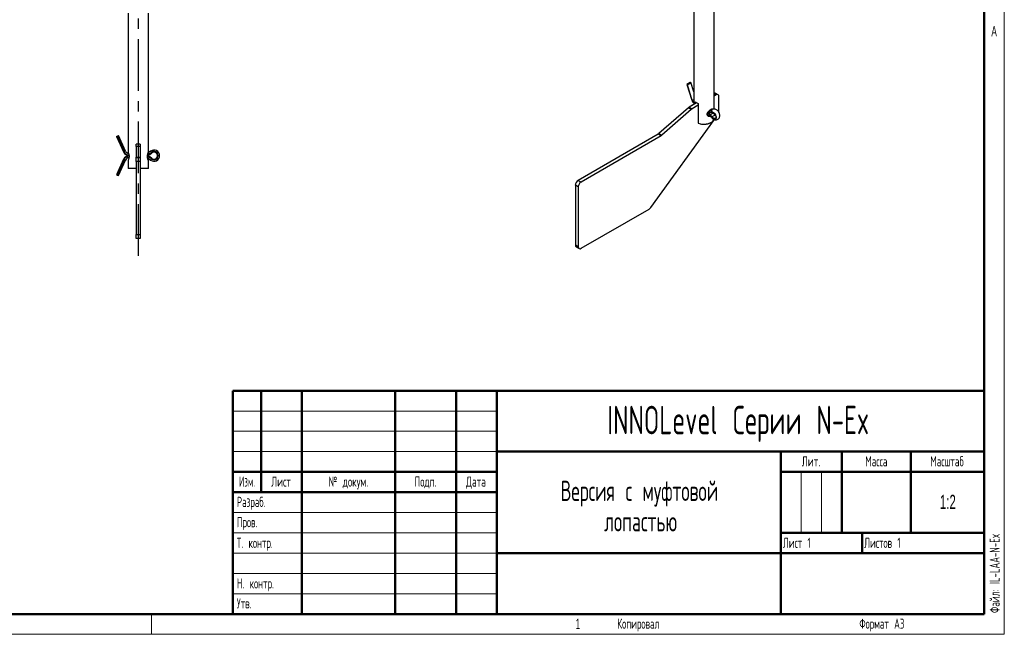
# Model space of a CAD drawing. Header units: millimetres. Extents: x 0 to 420, y 0 to 297.
# Tile 7 of 17: x 178 to 420, y 0 to 151. Entities that reach past the tile are written whole.
import ezdxf

# ---------------------------------------------------------------- set-up
doc = ezdxf.new("R2010")
doc.units = ezdxf.units.MM
doc.linetypes.add('CENTERX2', pattern=[20.32, 12.7, -2.54, 2.54, -2.54])
doc.layers.add('ОСЕВЫЕ', color=7, linetype='Continuous')
doc.layers.add('ОСНОВНОЙ', color=7, linetype='Continuous', lineweight=25)
doc.styles.add('SLDTEXTSTYLE0', font='TXT', dxfattribs={"width": 0.605, "bigfont": 'bigfont'})
doc.styles.add('SLDTEXTSTYLE1', font='TXT', dxfattribs={"width": 0.620146, "bigfont": 'bigfont'})
doc.styles.add('SLDTEXTSTYLE2', font='TXT', dxfattribs={"width": 0.605})
doc.styles.add('SLDTEXTSTYLE3', font='TXT', dxfattribs={"width": 0.559127, "bigfont": 'bigfont'})

# ---------------------------------------------------------------- blocks, each defined once
blk = doc.blocks.new('SW_NOTE_0')
at = {"color": 0, "linetype": 'Continuous', "lineweight": 0, "char_height": 5, "attachment_point": 2, "style": 'SLDTEXTSTYLE0'}
for s, insert in [('Версия с муфтовой', (31.87, 6.43)), ('лопастью', (32.16, -1.07))]:
    blk.add_mtext(s, dxfattribs=dict(at, insert=insert))

msp = doc.modelspace()

# ---------------------------------------------------------------- linework, layer by layer
at = {"color": 7, "linetype": 'Continuous', "lineweight": 18}
for p, q in [((420, 297), (420, 0)), ((230, 55), (295, 55)), ((230, 50), (295, 50)), ((230, 45), (295, 45)), ((370, 40), (370, 25)), ((375, 40), (375, 25)), ((230, 30), (295, 30)), ((230, 25), (295, 25)), ((230, 20), (295, 20)), ((230, 15), (295, 15)), ((230, 10), (295, 10)), ((0, 0), (420, 0))]:
    msp.add_line(p, q, dxfattribs=at)
at = {"color": 7, "linetype": 'Continuous', "lineweight": 50}
for p, q in [((415, 5), (415, 292)), ((230, 60), (415, 60)), ((230, 60), (230, 5)), ((237, 35), (237, 60)), ((247, 60), (247, 5)), ((270, 60), (270, 5)), ((285, 60), (285, 5)), ((295, 60), (295, 5)), ((295, 45), (415, 45)), ((365, 45), (365, 5)), ((380, 45), (380, 25)), ((397, 45), (397, 25)), ((230, 40), (295, 40)), ((365, 40), (415, 40)), ((230, 35), (295, 35)), ((365, 25), (415, 25)), ((385, 25), (385, 20)), ((295, 20), (415, 20)), ((20, 5), (415, 5))]:
    msp.add_line(p, q, dxfattribs=at)
at = {"color": 7, "linetype": 'Continuous', "lineweight": 25}
for p, q in [((204.23, 152.98), (204.23, 118.69)), ((209.23, 118.77), (209.23, 152.98)), ((343.51, 153.62), (343.51, 130.48)), ((348.51, 129.37), (348.51, 153.62)), ((342.6, 135.89), (341.83, 135.45)), ((343.51, 133.61), (342.77, 135.9)), ((341.8, 135.42), (343.03, 131.59)), ((341.87, 135.41), (343.09, 131.59)), ((343.92, 130.72), (343.92, 131.13)), ((349.01, 132.85), (348.51, 132.55)), ((349.51, 132.89), (348.81, 133.3)), ((349.72, 128.78), (349.72, 132.44)), ((342.21, 129.71), (334.96, 123.33)), ((342.92, 129.3), (335.67, 122.92)), ((342.92, 129.3), (342.21, 129.71)), ((344.24, 130.91), (342.39, 129.84)), ((342.39, 129.84), (343.1, 129.43)), ((344.63, 130.31), (343.1, 129.43)), ((343.51, 130.52), (343.27, 130.39)), ((344.63, 130.72), (344.63, 125.91)), ((347.51, 128.61), (347.87, 128.71)), ((347.62, 128.51), (347.98, 128.61)), ((348.28, 129.35), (347.91, 129.24)), ((348, 128.61), (347.98, 128.61)), ((348.28, 129.35), (348.29, 129.35)), ((332.93, 105.13), (348.6, 126.8)), ((346.94, 128.41), (347.02, 128.36)), ((347.87, 127.37), (347.51, 127.89)), ((347.51, 127.89), (347.51, 127.88)), ((347.51, 127.88), (347.87, 127.36)), ((348.4, 128.43), (347.63, 127.99)), ((348, 127.47), (347.63, 127.99)), ((347.71, 126.05), (347.78, 126.09)), ((347.87, 127.37), (347.87, 127.36)), ((348.77, 127.91), (348, 127.47)), ((348.77, 127.91), (348.4, 128.43)), ((348.81, 127.93), (348.44, 128.45)), ((348.96, 127.69), (348.77, 127.91)), ((201.37, 122.63), (201.5, 122.69)), ((201.37, 122.63), (203.1, 118.82)), ((201.5, 122.69), (201.83, 122.84)), ((201.5, 122.69), (203.24, 118.88)), ((203.57, 119.03), (201.83, 122.84)), ((334.78, 123.2), (315.07, 111.82)), ((335.49, 122.79), (315.78, 111.41)), ((335.49, 122.79), (334.78, 123.2)), ((334.96, 123.33), (335.67, 122.92)), ((203.1, 118.82), (203.24, 118.88)), ((207.23, 120.73), (206.23, 120.73)), ((206.23, 120.23), (206.23, 120.73)), ((206.23, 120.23), (207.23, 120.23)), ((206.23, 120.19), (206.23, 120.23)), ((207.23, 120.19), (206.23, 120.19)), ((206.23, 120.19), (206.23, 117.51)), ((207.23, 120.73), (207.23, 120.23)), ((207.23, 120.23), (207.23, 120.19)), ((207.23, 120.19), (207.23, 117.51)), ((209.78, 119.03), (209.26, 118.65)), ((203.1, 117.01), (201.37, 113.2)), ((203.24, 116.95), (201.5, 113.14)), ((201.83, 112.99), (203.57, 116.8)), ((203.1, 117.01), (203.24, 116.95)), ((204.23, 116.76), (204.23, 114.83)), ((206.23, 117.51), (207.23, 117.51)), ((206.23, 117.48), (206.23, 117.51)), ((206.23, 117.48), (207.23, 117.48)), ((206.23, 116.48), (206.23, 117.48)), ((207.23, 116.48), (206.23, 116.48)), ((206.23, 116.48), (206.23, 98.48)), ((207.23, 117.51), (207.23, 117.48)), ((207.23, 117.48), (207.23, 116.48)), ((207.23, 116.48), (207.23, 98.48)), ((209.23, 114.83), (209.23, 116.68)), ((209.26, 117.18), (209.78, 116.8)), ((209.48, 118.35), (210, 118.74)), ((209.57, 118.23), (209.48, 118.35)), ((209.57, 117.59), (209.48, 117.47)), ((210, 117.09), (209.48, 117.47)), ((209.57, 118.23), (210.09, 118.62)), ((210.09, 117.21), (209.57, 117.59)), ((210.09, 118.62), (210, 118.74)), ((210.09, 117.21), (210, 117.09)), ((204.23, 114.83), (204.33, 114.73)), ((204.23, 114.83), (206.23, 114.83)), ((206.23, 114.73), (204.33, 114.73)), ((207.23, 114.83), (209.23, 114.83)), ((209.13, 114.73), (207.23, 114.73)), ((209.13, 114.73), (209.23, 114.83)), ((201.37, 113.2), (201.5, 113.14)), ((201.5, 113.14), (201.83, 112.99)), ((315.07, 111.82), (315.78, 111.41)), ((315.07, 110.19), (314.37, 110.6)), ((314.37, 110.6), (314.37, 95.9)), ((315.07, 110.19), (315.07, 95.49)), ((315.78, 95.08), (332.53, 104.75)), ((206.23, 98.48), (207.23, 98.48)), ((206.23, 97.48), (206.23, 98.48)), ((207.23, 97.48), (206.23, 97.48)), ((207.23, 98.48), (207.23, 97.48)), ((314.37, 95.9), (315.07, 95.49)), ((314.57, 95.44), (315.28, 95.03))]:
    msp.add_line(p, q, dxfattribs=at)
at = {"color": 8, "linetype": 'Continuous', "lineweight": 25}
for p, q in [((349.01, 132.85), (348.51, 133.14)), ((346.94, 128.43), (347.02, 128.36)), ((203.24, 118.88), (203.57, 119.03)), ((210, 118.74), (209.78, 119.03)), ((203.24, 116.95), (203.57, 116.8)), ((209.48, 118.35), (209.26, 118.65)), ((209.48, 117.47), (209.26, 117.18)), ((210, 117.09), (209.78, 116.8))]:
    msp.add_line(p, q, dxfattribs=at)
at = {"color": 7, "linetype": 'Continuous', "lineweight": 25, "flags": 128}
for points in [[(341.87, 135.41), (342.04, 135.45), (342.23, 135.51), (342.4, 135.58), (342.55, 135.65), (342.66, 135.73), (342.74, 135.81), (342.77, 135.87), (342.76, 135.92)], [(341.83, 135.45), (341.81, 135.44), (341.8, 135.43), (341.8, 135.42), (341.8, 135.41), (341.81, 135.41), (341.82, 135.4), (341.84, 135.41), (341.87, 135.41)], [(348, 128.61), (348.22, 128.61), (348.47, 128.47), (348.7, 128.24), (348.87, 127.94), (348.97, 127.62), (348.97, 127.33), (348.87, 127.13), (348.7, 127.03), (348.47, 127.06), (348.22, 127.22), (348, 127.47)], [(348.4, 128.43), (348.33, 128.53), (348.29, 128.58)], [(349.71, 128.61), (349.72, 128.68), (349.72, 128.78)], [(344.63, 125.91), (345.25, 125.73), (345.92, 125.67), (346.6, 125.71), (347.23, 125.85), (347.78, 126.09), (348.19, 126.4), (348.44, 126.77), (348.47, 126.84)], [(209.26, 118.65), (209.2, 118.6), (209.17, 118.59)]]:
    msp.add_lwpolyline(points, dxfattribs=at)
at = {"color": 8, "linetype": 'Continuous', "lineweight": 25, "flags": 128}
for points in [[(343.03, 131.59), (343.03, 131.59), (343.04, 131.59), (343.05, 131.58), (343.07, 131.58), (343.09, 131.59)], [(347.87, 128.71), (348.13, 128.7), (348.42, 128.55), (348.69, 128.27), (348.9, 127.92), (349.01, 127.55), (349.01, 127.21), (348.9, 126.97), (348.69, 126.86), (348.42, 126.9)]]:
    msp.add_lwpolyline(points, dxfattribs=at)
at = {"color": 7, "linetype": 'Continuous', "lineweight": 25}
for centre, radius, start, end in [((342.71, 135.73), 0.199, 77.1659, 124.6926), ((345.47, 132.41), 2.54, 198.0475, 219.3536), ((345.43, 132.93), 2.35, 229.9782, 250.0271), ((348.62, 132.94), 0.412, 62.3107, 105.0329), ((349.29, 132.51), 0.437, 350.786, 129.2033), ((342.96, 128.87), 1.12, 120.3302, 131.629), ((343.66, 128.46), 1.12, 120.3302, 131.629), ((343.53, 129.94), 0.513, 99.0458, 140.9488), ((347.46, 129.33), 0.839, 236.3712, 281.4582), ((345.93, 126.84), 2.05, 33.901, 58.5179), ((345.97, 126.86), 1.85, 33.901, 58.5179), ((347.83, 127.61), 0.425, 117.3096, 138.7276), ((348.19, 127.09), 0.425, 117.3096, 138.7276), ((348.88, 127.99), 1.18, 211.6127, 247.3261), ((348.44, 128.39), 0.0634, 91.9535, 131.5807), ((348.81, 127.86), 0.0634, 91.9535, 131.5807), ((346, 129.27), 3.64, 249.1025, 297.8617), ((334.21, 124.17), 1.12, 300.3302, 311.629), ((334.92, 123.76), 1.12, 300.3302, 311.629), ((204.47, 119.44), 1.5, 204.5019, 270), ((204.47, 119.44), 1.35, 204.5019, 270), ((204.47, 119.44), 0.985, 204.5019, 261.2195), ((210.61, 117.91), 1.39, 0, 126.5517), ((210.61, 117.91), 1.02, 233.4483, 126.5517), ((204.47, 116.39), 1.5, 90, 155.4981), ((204.47, 116.39), 1.35, 90, 155.4981), ((204.47, 116.39), 0.985, 90, 155.4981), ((208.68, 116.39), 1.5, 53.4483, 78.0499), ((208.68, 119.44), 1.5, 282.741, 306.5517), ((208.68, 116.39), 0.985, 53.4483, 69.053), ((210.61, 117.91), 1.39, 233.4483, 0), ((210.61, 117.91), 0.875, 233.4483, 126.5517), ((315.9, 110.53), 1.54, 122.6055, 177.3945), ((316.61, 110.12), 1.54, 122.6055, 177.3945), ((331.82, 105.91), 1.35, 301.3877, 325.0941), ((314.86, 95.85), 0.493, 173.7012, 234.9867), ((315.5, 95.42), 0.437, 170.786, 309.2033)]:
    msp.add_arc(centre, radius, start, end, dxfattribs=at)
at = {"color": 8, "linetype": 'Continuous', "lineweight": 25}
for centre, radius, start, end in [((342.62, 134.01), 2.47, 281.1674, 291.2297), ((345.27, 132.29), 2.28, 198.0434, 219.7484), ((347.35, 129.26), 0.663, 246.3203, 283.2099), ((348.11, 128.67), 0.61, 109.4523, 185.441), ((347.6, 128.6), 0.097, 174.2723, 277.5045), ((348.48, 128.77), 0.61, 109.4523, 185.441), ((347.97, 128.7), 0.097, 174.2723, 277.5045), ((208.68, 116.39), 1.35, 53.4483, 76.9496), ((208.68, 119.44), 1.35, 285.3195, 306.5517)]:
    msp.add_arc(centre, radius, start, end, dxfattribs=at)
at = {"color": 7, "linetype": 'Continuous', "lineweight": 25}
for points, knots in [([(347.78, 127.6), (347.72, 127.58), (347.62, 127.53), (347.4, 127.5), (347.13, 127.56), (346.93, 127.75), (346.84, 127.94), (346.82, 128.11), (346.84, 128.29), (346.93, 128.52), (347.13, 128.8), (347.4, 129.05), (347.62, 129.21), (347.78, 129.31), (347.93, 129.39), (348.09, 129.45), (348.23, 129.46), (348.28, 129.38), (348.29, 129.35)], [0, 0, 0, 0, 0.048354, 0.096773, 0.192003, 0.285578, 0.332205, 0.378305, 0.42473, 0.47135, 0.565133, 0.660282, 0.708587, 0.756878, 0.805582, 0.853742, 0.949082, 1, 1, 1, 1]), ([(348.05, 129.31), (348.01, 129.32), (347.95, 129.33), (347.82, 129.28), (347.7, 129.22), (347.57, 129.14), (347.39, 129.01), (347.17, 128.81), (347, 128.58), (346.92, 128.39), (346.9, 128.24), (346.92, 128.1), (347, 127.93), (347.17, 127.77), (347.39, 127.71), (347.54, 127.72), (347.59, 127.74), (347.6, 127.75)], [0, 0, 0, 0, 0.104067, 0.155865, 0.207938, 0.259567, 0.311527, 0.415403, 0.519552, 0.57162, 0.623519, 0.675055, 0.72713, 0.831045, 0.935008, 0.987088, 1, 1, 1, 1]), ([(347.93, 129.25), (347.93, 129.25), (347.94, 129.25), (347.91, 129.24), (347.84, 129.27), (347.82, 129.28)], [0, 0, 0, 0, 0.005322, 0.76879, 1, 1, 1, 1]), ([(348.18, 127.05), (348.26, 126.98), (348.43, 126.82), (348.77, 126.71), (349.15, 126.71), (349.5, 126.85), (349.76, 127.1), (349.91, 127.43), (349.96, 127.79), (349.9, 128.17), (349.81, 128.46), (349.72, 128.59), (349.71, 128.6)], [0, 0, 0, 0, 0.0921987, 0.2072968, 0.3168362, 0.4257851, 0.538344, 0.6419093, 0.7468095, 0.8620054, 0.9896229, 1, 1, 1, 1]), ([(349.71, 128.6), (349.63, 128.72), (349.47, 128.97), (349.14, 129.23), (348.77, 129.38), (348.47, 129.39), (348.32, 129.36), (348.28, 129.35)], [0, 0, 0, 0, 0.238949, 0.487969, 0.714283, 0.928158, 1, 1, 1, 1]), ([(347.02, 128.36), (347.06, 128.34), (347.16, 128.27), (347.33, 128.11), (347.45, 127.95), (347.51, 127.88)], [0, 0, 0, 0, 0.241289, 0.660255, 1, 1, 1, 1]), ([(347.87, 127.36), (347.92, 127.28), (347.98, 127.2), (348.05, 127.14), (348.06, 127.14)], [0, 0, 0, 0, 0.9187964, 1, 1, 1, 1]), ([(204.46, 117.73), (204.46, 117.66), (204.46, 117.53), (204.42, 117.29), (204.34, 117.01), (204.26, 116.82), (204.22, 116.73), (204.23, 116.76), (204.23, 116.76)], [0, 0, 0, 0, 0.120415, 0.24197, 0.488419, 0.741776, 0.999905, 1, 1, 1, 1]), ([(204.23, 118.69), (204.24, 118.68), (204.25, 118.65), (204.34, 118.43), (204.42, 118.16), (204.46, 117.92), (204.46, 117.79), (204.46, 117.73)], [0, 0, 0, 0, 0.258418, 0.512211, 0.758471, 0.880037, 1, 1, 1, 1]), ([(209.23, 116.68), (209.23, 116.68), (209.23, 116.69), (209.19, 116.77), (209.11, 116.96), (209.03, 117.25), (208.99, 117.52), (208.98, 117.72), (208.99, 117.93), (209.03, 118.2), (209.11, 118.48), (209.19, 118.68), (209.22, 118.75), (209.24, 118.78), (209.23, 118.77), (209.23, 118.77)], [0, 0, 0, 0, 0.063859, 0.127803, 0.25357, 0.377151, 0.438729, 0.499611, 0.560922, 0.622492, 0.746347, 0.872005, 0.9358, 0.999576, 1, 1, 1, 1])]:
    msp.add_open_spline(points, degree=3, knots=knots, dxfattribs=at)
msp.add_open_spline([(344.7, 125.87), (344.68, 125.88), (344.66, 125.89), (344.63, 125.91)], degree=3, dxfattribs=at)
at = {"layer": 'ОСЕВЫЕ', "linetype": 'CENTERX2'}
msp.add_line((206.73, 248.2), (206.73, 92.61), dxfattribs=at)
at = {"layer": 'ОСНОВНОЙ', "linetype": 'Continuous', "lineweight": 18}
for p, q in [((415, 292), (415, 5)), ((415, 148.5), (415, 148.5)), ((415, 5), (20, 5)), ((210, 5), (210, 0)), ((217.5, 5), (217.5, 5))]:
    msp.add_line(p, q, dxfattribs=at)

# ---------------------------------------------------------------- block references
at = {"color": 7, "linetype": 'Continuous', "lineweight": 0}
msp.add_blockref('SW_NOTE_0', (298.27, 31.41), dxfattribs=at)

# ---------------------------------------------------------------- texts
for s, insert, char_height, attachment_point, style in [('INNOLevel Cерии N-Ex', (354.46, 56.28), 7, 2, 'SLDTEXTSTYLE0'), ('Лит.', (372.41, 43.87), 2.5, 2, 'SLDTEXTSTYLE1'), ('Масса', (388.49, 43.87), 2.5, 2, 'SLDTEXTSTYLE1'), ('Масштаб', (405.89, 43.87), 2.5, 2, 'SLDTEXTSTYLE1'), ('Изм.', (233.52, 38.87), 2.5, 2, 'SLDTEXTSTYLE3'), ('Лист', (241.9, 38.87), 2.5, 2, 'SLDTEXTSTYLE1'), ('№ докум.', (258.46, 38.87), 2.5, 2, 'SLDTEXTSTYLE1'), ('Подп.', (277.48, 38.87), 2.5, 2, 'SLDTEXTSTYLE1'), ('Дата', (289.89, 38.87), 2.5, 2, 'SLDTEXTSTYLE1'), ('Разраб.', (231, 33.87), 2.5, 1, 'SLDTEXTSTYLE0'), ('1:2', (406.1, 34.36), 3.5, 2, 'SLDTEXTSTYLE2'), ('Пров.', (231, 28.87), 2.5, 1, 'SLDTEXTSTYLE0'), ('Т. контр.', (231, 23.78), 2.5, 1, 'SLDTEXTSTYLE0'), ('Лист 1', (365.5, 23.78), 2.5, 1, 'SLDTEXTSTYLE0'), ('Листов 1', (385.5, 23.78), 2.5, 1, 'SLDTEXTSTYLE0'), ('Н. контр.', (231, 13.78), 2.5, 1, 'SLDTEXTSTYLE0'), ('Утв.', (231, 8.87), 2.5, 1, 'SLDTEXTSTYLE0'), ('Копировал', (329.87, 3.87), 2.5, 2, 'SLDTEXTSTYLE0'), ('Формат А3', (389.85, 3.87), 2.5, 2, 'SLDTEXTSTYLE0')]:
    msp.add_mtext(s, dxfattribs=dict(at, insert=insert, char_height=char_height, attachment_point=attachment_point, style=style))
at = {"color": 7, "linetype": 'Continuous', "lineweight": 0, "insert": (416.38, 5.25), "char_height": 2.5, "attachment_point": 1, "rotation": 90, "style": 'SLDTEXTSTYLE0'}
msp.add_mtext('Файл: IL-LAA-N-Ex', dxfattribs=at)
at = {"layer": 'ОСНОВНОЙ', "char_height": 2.5, "attachment_point": 2, "style": 'SLDTEXTSTYLE2'}
for s, insert in [('A', (417.49, 149.82)), ('1', (314.98, 3.82))]:
    msp.add_mtext(s, dxfattribs=dict(at, insert=insert))

doc.saveas('drawing.dxf')
